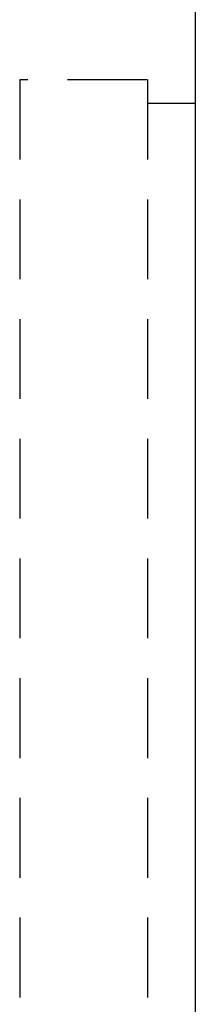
# Model space of a CAD drawing. Extents: x 1014 to 1334, y 100 to 294.
# Tile 49 of 50: x 1323.99 to 1329.49, y 198.08 to 228.92. Entities that reach past the tile are written whole.
import ezdxf

# ---------------------------------------------------------------- set-up
doc = ezdxf.new("R2010")
doc.units = 0
doc.header["$MEASUREMENT"] = 0
doc.linetypes.add('HIDDEN', pattern=[0.375, 0.25, -0.125])
doc.layers.add('HID', color=2, linetype='HIDDEN')
doc.layers.add('OUT', color=3, linetype='CONTINUOUS')

msp = doc.modelspace()

# ---------------------------------------------------------------- linework, layer by layer
at = {"layer": 'HID', "color": 7, "ltscale": 10}
for p, q in [((1323.991, 227.044), (1323.991, 134.044)), ((1327.991, 227.044), (1323.991, 227.044)), ((1327.991, 227.044), (1327.991, 134.044)), ((1329.491, 226.294), (1327.991, 226.294))]:
    msp.add_line(p, q, dxfattribs=at)
at = {"layer": 'OUT', "color": 7, "ltscale": 10}
msp.add_line((1329.491, 231.044), (1329.491, 130.044), dxfattribs=at)

doc.saveas('drawing.dxf')
